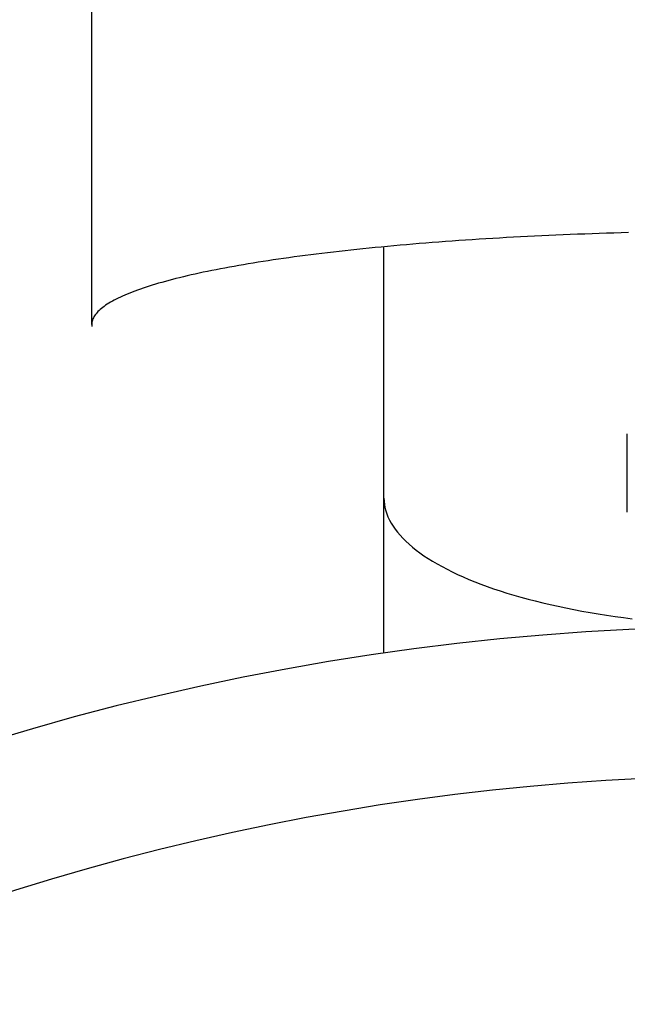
# Model space of a CAD drawing. Extents: x -112 to 261, y -112 to 261.
# Tile 3 of 9: x -20 to -4, y 60 to 86. Entities that reach past the tile are written whole.
import ezdxf

# ---------------------------------------------------------------- set-up
doc = ezdxf.new("R2010")
doc.units = 0
doc.header["$LTSCALE"] = 14
doc.layers.get('0').update_dxf_attribs({"linetype": 'CONTINUOUS'})

msp = doc.modelspace()

# ---------------------------------------------------------------- linework, layer by layer
for p, q in [((-17.804, 78.06), (-17.804, 100.942)), ((-10, 69.282), (-10, 80.135)), ((-3.5, 73.05), (-3.5, 75.134))]:
    msp.add_line(p, q)
for points in [[(-3.466, 80.512, 0), (-3.663, 80.507, 0), (-3.859, 80.501, 0), (-4.054, 80.495, 0), (-4.249, 80.489, 0), (-4.443, 80.482, 0), (-4.637, 80.475, 0), (-4.83, 80.468, 0), (-5.023, 80.46, 0), (-5.215, 80.452, 0), (-5.406, 80.444, 0), (-5.597, 80.436, 0), (-5.787, 80.427, 0), (-5.976, 80.418, 0), (-6.164, 80.408, 0), (-6.352, 80.399, 0), (-6.539, 80.389, 0), (-6.725, 80.378, 0), (-6.91, 80.368, 0), (-7.094, 80.357, 0), (-7.278, 80.346, 0), (-7.46, 80.334, 0), (-7.642, 80.323, 0), (-7.822, 80.31, 0), (-8.002, 80.298, 0), (-8.18, 80.285, 0), (-8.358, 80.272, 0), (-8.534, 80.259, 0), (-8.71, 80.246, 0), (-8.884, 80.232, 0), (-9.057, 80.218, 0), (-9.229, 80.204, 0), (-9.4, 80.189, 0), (-9.569, 80.174, 0), (-9.738, 80.159, 0), (-9.905, 80.144, 0), (-10.071, 80.128, 0), (-10.236, 80.112, 0), (-10.399, 80.096, 0), (-10.561, 80.079, 0), (-10.722, 80.063, 0), (-10.881, 80.046, 0), (-11.039, 80.028, 0), (-11.195, 80.011, 0), (-11.351, 79.993, 0), (-11.504, 79.975, 0), (-11.656, 79.957, 0), (-11.807, 79.939, 0), (-11.957, 79.92, 0), (-12.104, 79.901, 0), (-12.251, 79.882, 0), (-12.395, 79.862, 0), (-12.538, 79.843, 0), (-12.68, 79.823, 0), (-12.82, 79.802, 0), (-12.958, 79.782, 0), (-13.095, 79.762, 0), (-13.229, 79.741, 0), (-13.363, 79.72, 0), (-13.494, 79.699, 0), (-13.624, 79.677, 0), (-13.752, 79.656, 0), (-13.879, 79.634, 0), (-14.004, 79.612, 0), (-14.126, 79.59, 0), (-14.248, 79.567, 0), (-14.367, 79.544, 0), (-14.484, 79.522, 0), (-14.6, 79.499, 0), (-14.714, 79.475, 0), (-14.826, 79.452, 0), (-14.936, 79.428, 0), (-15.044, 79.405, 0), (-15.15, 79.381, 0), (-15.254, 79.357, 0), (-15.357, 79.332, 0), (-15.457, 79.308, 0), (-15.556, 79.284, 0), (-15.652, 79.259, 0), (-15.747, 79.234, 0), (-15.839, 79.209, 0), (-15.93, 79.184, 0), (-16.018, 79.158, 0), (-16.105, 79.133, 0), (-16.189, 79.107, 0), (-16.271, 79.082, 0), (-16.352, 79.056, 0), (-16.43, 79.03, 0), (-16.506, 79.004, 0), (-16.58, 78.977, 0), (-16.652, 78.951, 0), (-16.722, 78.924, 0), (-16.79, 78.898, 0), (-16.855, 78.871, 0), (-16.919, 78.844, 0), (-16.98, 78.817, 0), (-17.039, 78.79, 0), (-17.096, 78.763, 0), (-17.151, 78.736, 0), (-17.204, 78.709, 0), (-17.254, 78.681, 0), (-17.303, 78.654, 0), (-17.349, 78.626, 0), (-17.393, 78.599, 0), (-17.434, 78.571, 0), (-17.474, 78.543, 0), (-17.511, 78.515, 0), (-17.546, 78.487, 0), (-17.579, 78.459, 0), (-17.61, 78.431, 0), (-17.638, 78.403, 0), (-17.664, 78.375, 0), (-17.688, 78.347, 0), (-17.71, 78.319, 0), (-17.729, 78.291, 0), (-17.747, 78.263, 0), (-17.761, 78.234, 0), (-17.774, 78.206, 0), (-17.785, 78.178, 0), (-17.793, 78.149, 0), (-17.799, 78.121, 0), (-17.802, 78.093, 0), (-17.804, 78.064, 0), (-17.803, 78.036, 0), (-17.8, 78.007, 0)], [(-10, 73.42, 0), (-9.997, 73.336, 0), (-9.988, 73.252, 0), (-9.973, 73.169, 0), (-9.952, 73.085, 0), (-9.925, 73.001, 0), (-9.892, 72.918, 0), (-9.853, 72.835, 0), (-9.808, 72.753, 0), (-9.757, 72.671, 0), (-9.7, 72.589, 0), (-9.638, 72.508, 0), (-9.569, 72.427, 0), (-9.495, 72.347, 0), (-9.415, 72.268, 0), (-9.33, 72.189, 0), (-9.239, 72.111, 0), (-9.142, 72.034, 0), (-9.04, 71.958, 0), (-8.932, 71.882, 0), (-8.819, 71.808, 0), (-8.701, 71.734, 0), (-8.577, 71.662, 0), (-8.449, 71.59, 0), (-8.315, 71.52, 0), (-8.176, 71.451, 0), (-8.032, 71.383, 0), (-7.883, 71.316, 0), (-7.73, 71.25, 0), (-7.572, 71.186, 0), (-7.41, 71.123, 0), (-7.242, 71.062, 0), (-7.071, 71.002, 0), (-6.895, 70.943, 0), (-6.716, 70.886, 0), (-6.532, 70.83, 0), (-6.344, 70.776, 0), (-6.152, 70.724, 0), (-5.957, 70.673, 0), (-5.758, 70.624, 0), (-5.556, 70.576, 0), (-5.35, 70.531, 0), (-5.141, 70.487, 0), (-4.929, 70.444, 0), (-4.714, 70.404, 0), (-4.496, 70.365, 0), (-4.276, 70.328, 0), (-4.052, 70.293, 0), (-3.827, 70.26, 0), (-3.599, 70.229, 0), (-3.369, 70.2, 0)]]:
    msp.add_polyline3d(points)
msp.add_circle((0, 0), 102.5)
for radius, start, end in [(70, 59.47751, 120.52249), (66, 34.30068, 145.69932)]:
    msp.add_arc((0, 0), radius, start, end)

doc.saveas('drawing.dxf')
